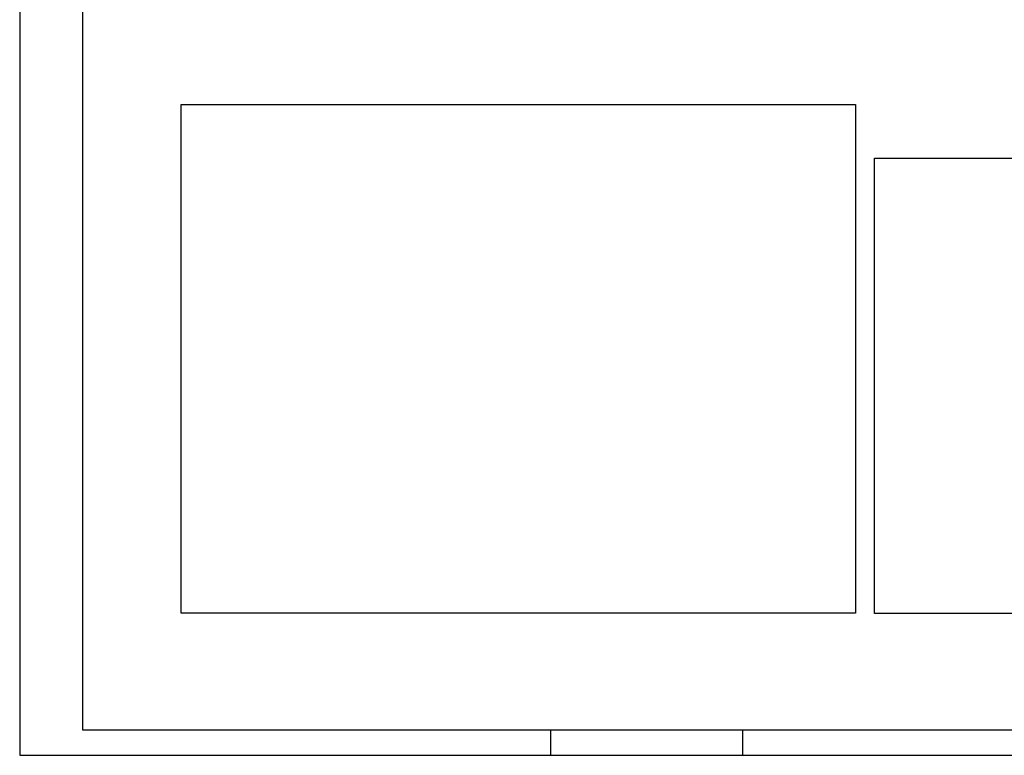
# Model space of a CAD drawing. Extents: x 0 to 84.1, y 0 to 59.4.
# Tile 1 of 7: x 0 to 38.9, y 0 to 29.1. Entities that reach past the tile are written whole.
import ezdxf

# ---------------------------------------------------------------- set-up
doc = ezdxf.new("R2010")
doc.units = 0
doc.header["$MEASUREMENT"] = 0
doc.layers.get('0').update_dxf_attribs({"linetype": 'CONTINUOUS'})
doc.layers.add('2', color=2, linetype='CONTINUOUS')
picture_1 = doc.add_image_def('image2.jpg', size_in_pixel=(5200, 3923))
picture_2 = doc.add_image_def('image3.jpg', size_in_pixel=(5200, 3039))

msp = doc.modelspace()

# ---------------------------------------------------------------- linework, layer by layer
at = {"layer": '2', "linetype": 'Continuous'}
for p, q in [((0, 59.4), (0, 0)), ((21, 1), (21, 0)), ((28.6, 0), (28.6, 1)), ((0, 0), (84.1, 0))]:
    msp.add_line(p, q, dxfattribs=at)
msp.add_lwpolyline([(83.1, 1), (2.5, 1), (2.5, 58.4), (83.1, 58.4), (83.1, 1)], dxfattribs=at)

# ---------------------------------------------------------------- pictures from other files: only their frames are drawn
at = {"linetype": 'Continuous'}
image = msp.add_image(picture_1, insert=(6.387, 5.623), size_in_units=(26.68, 20.128), dxfattribs=at)
image.dxf.flags = 7
image = msp.add_image(picture_2, insert=(33.809, 5.617), size_in_units=(30.819, 18.011), dxfattribs=at)
image.dxf.flags = 7

doc.saveas('drawing.dxf')
